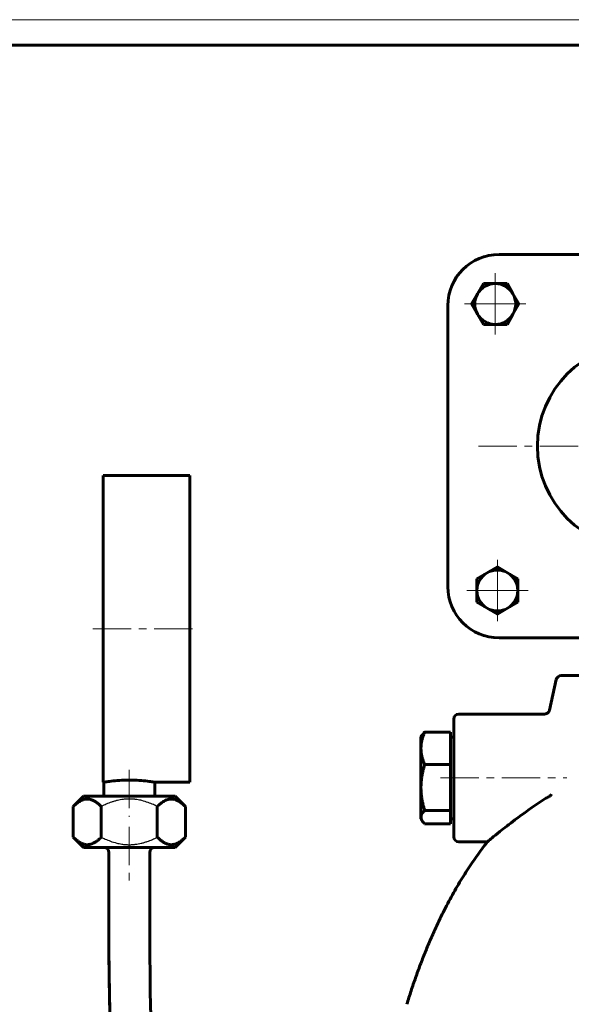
# Model space of a CAD drawing. Header units: millimetres. Extents: x 0 to 594, y 0 to 420.
# Tile 8 of 9: x 304 to 412, y 227 to 420. Entities that reach past the tile are written whole.
import ezdxf

# ---------------------------------------------------------------- set-up
doc = ezdxf.new("R2010")
doc.units = ezdxf.units.MM
for name, pattern in [('K5LT-1', [0]), ('K5LT_AXLED', [12, 7.5, -1.5, 1.5, -1.5]), ('K5LT_BASIC', [0]), ('K5LT_THIN', [0])]:
    doc.linetypes.add(name, pattern=pattern)
doc.layers.add('Системный слой (1)', color=251, linetype='Continuous', true_color=0x6c6c6c)

# ---------------------------------------------------------------- blocks, each defined once
blk = doc.blocks.new('U93')
at = {"layer": 'Системный слой (1)', "color": 143, "linetype": 'K5LT_BASIC', "lineweight": 60, "true_color": 0x33acca}
for p, q in [((382.41, 263.99), (382.43, 263.78)), ((382.43, 263.78), (382.49, 263.56)), ((382.49, 263.56), (382.6, 263.34)), ((382.6, 263.34), (382.73, 263.13)), ((382.73, 263.13), (382.91, 262.92)), ((382.91, 262.92), (383.12, 262.7))]:
    blk.add_line(p, q, dxfattribs=at)
blk = doc.blocks.new('U98')
at = {"layer": 'Системный слой (1)', "color": 143, "linetype": 'K5LT_BASIC', "lineweight": 60, "true_color": 0x33acca}
for p, q in [((329.31, 244.58), (329.31, 253.07)), ((329.33, 237.06), (329.31, 244.58)), ((329.37, 233.16), (329.33, 237.06)), ((329.4, 231.18), (329.37, 233.16)), ((329.41, 230.19), (329.4, 231.18)), ((329.42, 229.69), (329.41, 230.19)), ((329.52, 225.08), (329.42, 229.69)), ((329.76, 218.35), (329.52, 225.08)), ((330.12, 211.38), (329.76, 218.35)), ((330.36, 207.9), (330.12, 211.38)), ((330.5, 206.16), (330.36, 207.9)), ((330.57, 205.29), (330.5, 206.16)), ((330.61, 204.86), (330.57, 205.29)), ((331.49, 196.42), (330.61, 204.86)), ((332.14, 191.57), (331.49, 196.42)), ((332.52, 189.19), (332.14, 191.57)), ((332.72, 188.01), (332.52, 189.19)), ((332.82, 187.43), (332.72, 188.01)), ((332.87, 187.14), (332.82, 187.43)), ((333.91, 181.89), (332.87, 187.14)), ((334.68, 178.59), (333.91, 181.89)), ((335.09, 176.99), (334.68, 178.59)), ((335.3, 176.19), (335.09, 176.99)), ((335.41, 175.8), (335.3, 176.19)), ((335.47, 175.6), (335.41, 175.8)), ((336.56, 172.02), (335.47, 175.6)), ((337.38, 169.63), (336.56, 172.02)), ((337.81, 168.47), (337.38, 169.63)), ((338.03, 167.9), (337.81, 168.47)), ((338.14, 167.62), (338.03, 167.9)), ((338.2, 167.48), (338.14, 167.62)), ((339.3, 164.91), (338.2, 167.48)), ((340.15, 163.13), (339.3, 164.91)), ((340.59, 162.27), (340.15, 163.13)), ((340.81, 161.85), (340.59, 162.27)), ((340.93, 161.64), (340.81, 161.85)), ((340.98, 161.54), (340.93, 161.64)), ((342.07, 159.66), (340.98, 161.54)), ((342.94, 158.31), (342.07, 159.66)), ((343.38, 157.67), (342.94, 158.31)), ((343.61, 157.35), (343.38, 157.67)), ((343.72, 157.19), (343.61, 157.35)), ((343.78, 157.12), (343.72, 157.19)), ((344.33, 156.39), (343.78, 157.12)), ((345.45, 155.02), (344.33, 156.39)), ((346.03, 154.38), (345.45, 155.02)), ((346.32, 154.07), (346.03, 154.38)), ((346.47, 153.91), (346.32, 154.07)), ((346.54, 153.84), (346.47, 153.91)), ((346.58, 153.8), (346.54, 153.84)), ((346.62, 153.75), (346.58, 153.8)), ((346.66, 153.72), (346.62, 153.75)), ((346.69, 153.69), (346.66, 153.72)), ((346.7, 153.67), (346.69, 153.69)), ((346.71, 153.66), (346.7, 153.67)), ((346.72, 153.65), (346.71, 153.66)), ((346.74, 153.63), (346.72, 153.65)), ((346.78, 153.59), (346.74, 153.63)), ((346.86, 153.52), (346.78, 153.59)), ((347.01, 153.36), (346.86, 153.52)), ((347.32, 153.07), (347.01, 153.36))]:
    blk.add_line(p, q, dxfattribs=at)
blk = doc.blocks.new('U99')
at = {"layer": 'Системный слой (1)', "color": 143, "linetype": 'K5LT_BASIC', "lineweight": 60, "true_color": 0x33acca}
for p, q in [((321.31, 244.57), (321.31, 253.07)), ((321.33, 237), (321.31, 244.57)), ((321.37, 233.06), (321.33, 237)), ((321.4, 231.06), (321.37, 233.06)), ((321.41, 230.05), (321.4, 231.06)), ((321.42, 229.54), (321.41, 230.05)), ((321.5, 226.01), (321.42, 229.54)), ((321.77, 218), (321.5, 226.01)), ((322.14, 210.88), (321.77, 218)), ((322.39, 207.3), (322.14, 210.88)), ((322.53, 205.51), (322.39, 207.3)), ((322.6, 204.62), (322.53, 205.51)), ((322.64, 204.17), (322.6, 204.62)), ((323.55, 195.44), (322.64, 204.17)), ((324.23, 190.39), (323.55, 195.44)), ((324.62, 187.9), (324.23, 190.39)), ((324.83, 186.66), (324.62, 187.9)), ((324.94, 186.04), (324.83, 186.66)), ((324.99, 185.73), (324.94, 186.04)), ((326.09, 180.18), (324.99, 185.73)), ((326.91, 176.66), (326.09, 180.18)), ((327.36, 174.93), (326.91, 176.66)), ((327.59, 174.08), (327.36, 174.93)), ((327.71, 173.65), (327.59, 174.08)), ((327.77, 173.44), (327.71, 173.65)), ((328.95, 169.53), (327.77, 173.44)), ((329.86, 166.9), (328.95, 169.53)), ((330.34, 165.61), (329.86, 166.9)), ((330.59, 164.97), (330.34, 165.61)), ((330.71, 164.66), (330.59, 164.97)), ((330.78, 164.5), (330.71, 164.66)), ((332.02, 161.59), (330.78, 164.5)), ((332.99, 159.55), (332.02, 161.59)), ((333.51, 158.56), (332.99, 159.55)), ((333.77, 158.06), (333.51, 158.56)), ((333.9, 157.82), (333.77, 158.06)), ((333.97, 157.7), (333.9, 157.82)), ((335.26, 155.47), (333.97, 157.7)), ((336.3, 153.85), (335.26, 155.47)), ((336.84, 153.06), (336.3, 153.85)), ((337.12, 152.67), (336.84, 153.06)), ((337.26, 152.48), (337.12, 152.67)), ((337.33, 152.39), (337.26, 152.48)), ((338.67, 150.65), (337.33, 152.39)), ((339.78, 149.35), (338.67, 150.65)), ((340.36, 148.73), (339.78, 149.35)), ((340.65, 148.42), (340.36, 148.73)), ((340.8, 148.27), (340.65, 148.42)), ((340.87, 148.19), (340.8, 148.27)), ((341.07, 147.99), (340.87, 148.19)), ((342.83, 146.35), (341.07, 147.99)), ((343.74, 145.59), (342.83, 146.35)), ((344.21, 145.22), (343.74, 145.59)), ((344.45, 145.03), (344.21, 145.22)), ((344.57, 144.94), (344.45, 145.03)), ((344.63, 144.9), (344.57, 144.94)), ((346.68, 143.5), (344.63, 144.9))]:
    blk.add_line(p, q, dxfattribs=at)
blk = doc.blocks.new('U100')
at = {"layer": 'Системный слой (1)', "color": 143, "linetype": 'K5LT_BASIC', "lineweight": 60, "true_color": 0x33acca}
for p, q in [((320.18, 330.82), (320.18, 300.82)), ((320.18, 300.82), (320.18, 270.82))]:
    blk.add_line(p, q, dxfattribs=at)
blk = doc.blocks.new('U101')
at = {"layer": 'Системный слой (1)', "color": 143, "linetype": 'K5LT_BASIC', "lineweight": 60, "true_color": 0x33acca}
for p, q in [((337.18, 330.82), (337.18, 300.82)), ((337.18, 300.82), (337.18, 270.82))]:
    blk.add_line(p, q, dxfattribs=at)
blk = doc.blocks.new('U102')
at = {"layer": 'Системный слой (1)', "color": 143, "linetype": 'K5LT_BASIC', "lineweight": 60, "true_color": 0x33acca}
for p, q in [((320.18, 270.82), (320.31, 270.82)), ((330.31, 270.82), (337.18, 270.82))]:
    blk.add_line(p, q, dxfattribs=at)
blk = doc.blocks.new('U108')
at = {"layer": 'Системный слой (1)', "color": 143, "linetype": 'K5LT_BASIC', "lineweight": 60, "true_color": 0x33acca}
for p, q in [((321.31, 253.07), (321.31, 242.43)), ((321.31, 242.43), (321.31, 242.15)), ((321.31, 242.15), (321.31, 241.6)), ((321.31, 241.6), (321.31, 240.48)), ((321.31, 240.48), (321.32, 238.23)), ((321.32, 238.23), (321.36, 233.61)), ((321.36, 233.61), (321.52, 225.07)), ((321.52, 225.07), (321.53, 224.63)), ((321.53, 224.63), (321.56, 223.73)), ((321.56, 223.73), (321.62, 221.94)), ((321.62, 221.94), (321.75, 218.32)), ((321.75, 218.32), (322.13, 211.02)), ((322.13, 211.02), (322.76, 202.78)), ((322.76, 202.78), (323.21, 198.32)), ((323.21, 198.32), (323.27, 197.82)), ((323.27, 197.82), (323.38, 196.81)), ((323.38, 196.81), (323.62, 194.81)), ((323.62, 194.81), (324.17, 190.84)), ((324.17, 190.84), (325.49, 183.06)), ((325.49, 183.06), (327.08, 176)), ((327.08, 176), (327.17, 175.65)), ((327.17, 175.65), (327.35, 174.97)), ((327.35, 174.97), (327.72, 173.62)), ((327.72, 173.62), (328.5, 170.95)), ((328.5, 170.95), (330.26, 165.82)), ((330.26, 165.82), (331.07, 163.79)), ((331.07, 163.79), (331.15, 163.59)), ((331.15, 163.59), (331.32, 163.19)), ((331.32, 163.19), (331.66, 162.4)), ((331.66, 162.4), (332.36, 160.86)), ((332.36, 160.86), (333.87, 157.87)), ((333.87, 157.87), (334.95, 155.97)), ((334.95, 155.97), (335.03, 155.84)), ((335.03, 155.84), (335.19, 155.57)), ((335.19, 155.57), (335.52, 155.05)), ((335.52, 155.05), (336.19, 154.01)), ((336.19, 154.01), (337.61, 152.01)), ((337.61, 152.01), (338.87, 150.41)), ((338.87, 150.41), (338.95, 150.31)), ((338.95, 150.31), (339.12, 150.12)), ((339.12, 150.12), (339.45, 149.73)), ((339.45, 149.73), (340.12, 148.98)), ((340.12, 148.98), (341.52, 147.55)), ((341.52, 147.55), (342.89, 146.3)), ((342.89, 146.3), (342.97, 146.23)), ((342.97, 146.23), (343.13, 146.09)), ((343.13, 146.09), (343.46, 145.82)), ((343.46, 145.82), (344.14, 145.31)), ((344.14, 145.31), (344.86, 144.79)), ((344.86, 144.79), (345.22, 144.53)), ((345.22, 144.53), (345.41, 144.4)), ((345.41, 144.4), (345.5, 144.34)), ((345.5, 144.34), (345.55, 144.3)), ((345.55, 144.3), (345.61, 144.26)), ((345.61, 144.26), (345.69, 144.2)), ((345.69, 144.2), (345.82, 144.11)), ((345.82, 144.11), (346.02, 143.97)), ((346.02, 143.97), (346.31, 143.76)), ((346.31, 143.76), (346.68, 143.5))]:
    blk.add_line(p, q, dxfattribs=at)
blk = doc.blocks.new('U109')
at = {"layer": 'Системный слой (1)', "color": 30, "linetype": 'K5LT_AXLED', "lineweight": 18, "true_color": 0xff8000}
for q in [(396.94, 370.39), (390.94, 364.39), (402.94, 364.39), (396.94, 358.39)]:
    blk.add_line((396.94, 364.39), q, dxfattribs=at)
blk = doc.blocks.new('U110')
at = {"layer": 'Системный слой (1)', "color": 30, "linetype": 'K5LT_AXLED', "lineweight": 18, "true_color": 0xff8000}
for q in [(397.36, 314.33), (391.36, 308.33), (403.36, 308.33), (397.36, 302.33)]:
    blk.add_line((397.36, 308.33), q, dxfattribs=at)
blk = doc.blocks.new('U111')
at = {"layer": 'Системный слой (1)', "color": 30, "linetype": 'K5LT_AXLED', "lineweight": 18, "true_color": 0xff8000}
for q in [(425.18, 369.23), (392.53, 336.57), (457.84, 336.57), (425.18, 303.92)]:
    blk.add_line((425.18, 336.57), q, dxfattribs=at)
blk = doc.blocks.new('U116')
at = {"color": 7, "linetype": 'K5LT_THIN', "lineweight": 18, "true_color": 0xffffff}
blk.add_line((0, 420), (594, 420), dxfattribs=at)
at = {"color": 143, "linetype": 'K5LT_BASIC', "lineweight": 60, "true_color": 0x33acca}
blk.add_line((20, 415), (589, 415), dxfattribs=at)

msp = doc.modelspace()

# ---------------------------------------------------------------- linework, layer by layer
at = {"layer": 'Системный слой (1)', "color": 143, "linetype": 'K5LT_BASIC', "lineweight": 60, "true_color": 0x33acca}
for p, q in [((452.681, 374.072), (397.681, 374.072)), ((393.475, 366.393), (394.629, 368.393)), ((394.629, 368.393), (396.939, 368.393)), ((396.939, 368.393), (399.248, 368.393)), ((399.248, 368.393), (400.403, 366.393)), ((392.32, 364.393), (393.475, 366.393)), ((400.403, 366.393), (401.558, 364.393)), ((387.681, 364.072), (387.681, 309.072)), ((393.475, 362.393), (392.32, 364.393)), ((401.558, 364.393), (400.403, 362.393)), ((394.629, 360.393), (393.475, 362.393)), ((400.403, 362.393), (399.248, 360.393)), ((396.939, 360.393), (394.629, 360.393)), ((399.248, 360.393), (396.939, 360.393)), ((320.181, 330.822), (337.181, 330.822)), ((395.361, 311.794), (397.361, 312.949)), ((397.361, 312.949), (399.361, 311.794)), ((393.361, 310.639), (395.361, 311.794)), ((393.361, 308.33), (393.361, 310.639)), ((399.361, 311.794), (401.361, 310.639)), ((401.361, 310.639), (401.361, 308.33)), ((393.361, 306.021), (393.361, 308.33)), ((401.361, 308.33), (401.361, 306.021)), ((395.361, 304.866), (393.361, 306.021)), ((397.361, 303.711), (395.361, 304.866)), ((399.361, 304.866), (397.361, 303.711)), ((401.361, 306.021), (399.361, 304.866)), ((397.681, 299.072), (452.681, 299.072)), ((408.89, 290.89), (407.565, 284.95)), ((440.496, 291.672), (409.866, 291.672)), ((388.806, 283.172), (388.806, 260.172)), ((406.597, 284.172), (389.806, 284.172)), ((407.573, 284.949), (407.573, 284.949)), ((382.406, 279.672), (382.599, 280.007)), ((382.406, 277.456), (382.406, 279.672)), ((388.206, 280.647), (383.121, 280.647)), ((388.206, 280.647), (388.206, 277.456)), ((388.206, 279.672), (388.806, 279.672)), ((382.406, 269.777), (382.406, 277.456)), ((388.206, 277.456), (388.206, 274.264)), ((388.206, 274.264), (383.121, 274.264)), ((388.206, 274.264), (388.206, 269.777)), ((320.312, 270.822), (320.312, 268.072)), ((330.312, 270.822), (330.312, 268.072)), ((382.406, 263.994), (382.406, 269.777)), ((388.206, 269.777), (388.206, 265.29)), ((314.343, 266.072), (316.343, 268.072)), ((334.282, 268.072), (316.343, 268.072)), ((336.282, 266.072), (334.282, 268.072)), ((314.343, 260.072), (314.343, 266.072)), ((319.827, 260.072), (319.827, 266.072)), ((330.797, 260.072), (330.797, 266.072)), ((336.282, 260.072), (336.282, 266.072)), ((382.406, 263.672), (382.406, 263.994)), ((388.206, 265.29), (383.121, 265.29)), ((388.206, 265.29), (388.206, 263.994)), ((388.206, 263.994), (388.206, 262.698)), ((382.406, 263.672), (382.599, 263.337)), ((388.206, 262.698), (383.121, 262.698)), ((388.206, 263.672), (388.806, 263.672)), ((316.343, 258.072), (314.343, 260.072)), ((334.282, 258.072), (336.282, 260.072)), ((395.406, 259.172), (389.806, 259.172)), ((334.282, 258.072), (316.343, 258.072)), ((321.312, 257.072), (321.312, 253.072)), ((329.312, 257.072), (329.312, 253.072))]:
    msp.add_line(p, q, dxfattribs=at)
at = {"layer": 'Системный слой (1)', "color": 30, "linetype": 'K5LT_AXLED', "lineweight": 18, "true_color": 0xff8000}
for p, q in [((318.181, 300.822), (339.181, 300.822)), ((325.312, 273.242), (325.312, 264.072)), ((386.206, 271.672), (410.982, 271.672)), ((325.312, 262.072), (325.312, 251.072))]:
    msp.add_line(p, q, dxfattribs=at)
at = {"layer": 'Системный слой (1)', "color": 143, "linetype": 'K5LT_BASIC', "lineweight": 60, "true_color": 0x33acca}
for centre, radius, start, end in [((397.681, 364.072), 10, 90, 180), ((396.939, 364.393), 4, 90, 150), ((396.939, 364.393), 4, 30, 90), ((396.939, 364.393), 4, 150, 210), ((396.939, 364.393), 4, 330, 30), ((396.939, 364.393), 4, 210, 270), ((396.939, 364.393), 4, 270, 330), ((425.181, 336.572), 20, 0, 270), ((397.361, 308.33), 4, 60, 120), ((397.361, 308.33), 4, 120, 180), ((397.361, 308.33), 4, 0, 60), ((397.681, 309.072), 10, 180, 270), ((397.361, 308.33), 4, 180, 240), ((397.361, 308.33), 4, 300, 0), ((397.361, 308.33), 4, 240, 300), ((409.866, 290.672), 1, 90, 167.41873), ((389.806, 283.172), 1, 90, 180), ((389.806, 260.172), 1, 180, 270), ((320.312, 257.072), 1, 0, 90), ((330.312, 257.072), 1, 90, 180), ((330.312, 257.072), 1, 90, 180)]:
    msp.add_arc(centre, radius, start, end, dxfattribs=at)
for points, knots in [([(407.573, 284.949), (407.573, 284.948), (407.572, 284.948), (407.572, 284.946), (407.572, 284.946), (407.572, 284.944), (407.571, 284.943), (407.57, 284.939), (407.57, 284.937), (407.568, 284.93), (407.567, 284.925), (407.564, 284.912), (407.561, 284.903), (407.554, 284.877), (407.548, 284.86), (407.531, 284.811), (407.518, 284.779), (407.485, 284.707), (407.463, 284.668), (407.415, 284.592), (407.388, 284.556), (407.33, 284.488), (407.299, 284.455), (407.233, 284.396), (407.199, 284.369), (407.127, 284.32), (407.09, 284.298), (407.011, 284.257), (406.97, 284.24), (406.885, 284.21), (406.841, 284.197), (406.754, 284.179), (406.71, 284.173), (406.643, 284.168), (406.62, 284.167), (406.597, 284.167)], [0, 0, 0, 0, 0.019285, 0.019285, 0.0482125, 0.0482125, 0.1012462, 0.1012462, 0.2024924, 0.2024924, 0.4001635, 0.4001635, 0.7858633, 0.7858633, 1.5379779, 1.5379779, 3.0036375, 3.0036375, 4.8858762, 4.8858762, 6.7912606, 6.7912606, 8.6831652, 8.6831652, 10.5164188, 10.5164188, 12.3570014, 12.3570014, 14.2526003, 14.2526003, 16.1592828, 16.1592828, 18.0393444, 18.0393444, 18.9987951, 18.9987951, 18.9987951, 18.9987951]), ([(320.312, 270.822), (320.312, 270.822), (320.438, 270.844), (320.949, 270.923), (321.333, 270.979), (322.22, 271.084), (322.781, 271.14), (324.013, 271.22), (324.683, 271.242), (325.941, 271.242), (326.611, 271.22), (327.843, 271.14), (328.404, 271.084), (329.291, 270.979), (329.676, 270.923), (330.186, 270.844), (330.312, 270.822), (330.312, 270.822)], [0.7549364, 0.7549364, 0.7549364, 0.7549364, 0.9436089, 0.9436089, 1.1323287, 1.1323287, 1.3210535, 1.3210535, 1.5097783, 1.5097783, 1.6985032, 1.6985032, 1.887228, 1.887228, 2.0759477, 2.0759477, 2.2646529, 2.2646529, 2.2646529, 2.2646529]), ([(407.981, 268.412), (407.98, 268.411), (407.979, 268.41), (407.804, 268.249), (407.595, 268.094), (407.317, 267.936), (407.265, 267.908), (407.212, 267.882)], [-0.10785424, -0.10785424, -0.10785424, -0.10785424, -0.10733749, -0.10733749, -0.01942008, -0.01942008, 0, 0, 0, 0]), ([(319.827, 266.072), (319.641, 266.258), (319.296, 266.578), (318.861, 266.908), (318.511, 267.128), (318.231, 267.275), (317.946, 267.392), (317.694, 267.468), (317.458, 267.516), (317.233, 267.541), (317.009, 267.544), (316.788, 267.527), (316.569, 267.489), (316.35, 267.432), (316.053, 267.328), (315.637, 267.126), (315.148, 266.797), (314.703, 266.422), (314.45, 266.18), (314.343, 266.072)], [0, 0, 0, 0, 2.1784995, 3.9843967, 4.8667911, 6.0212083, 7.0108301, 7.9080965, 8.6967427, 9.4890578, 10.2689085, 11.0402648, 11.8042639, 12.5682752, 13.3459538, 14.9606479, 17.0562539, 18.7359656, 20, 20, 20, 20]), ([(336.282, 266.072), (336.096, 266.258), (335.75, 266.578), (335.315, 266.908), (334.965, 267.128), (334.685, 267.275), (334.401, 267.392), (334.148, 267.468), (333.912, 267.516), (333.687, 267.541), (333.463, 267.544), (333.242, 267.527), (333.023, 267.489), (332.805, 267.432), (332.508, 267.328), (332.091, 267.126), (331.602, 266.797), (331.158, 266.422), (330.905, 266.18), (330.797, 266.072)], [0, 0, 0, 0, 2.1784995, 3.9843967, 4.8667911, 6.0212083, 7.0108301, 7.9080965, 8.6967427, 9.4890578, 10.2689085, 11.0402648, 11.8042639, 12.5682752, 13.3459538, 14.9606479, 17.0562539, 18.7359656, 20, 20, 20, 20]), ([(406.461, 267.443), (404.279, 266.016), (402.385, 264.646), (399.711, 262.631), (398.704, 261.844), (397.243, 260.679), (396.713, 260.248), (395.98, 259.648), (395.735, 259.445), (395.507, 259.256), (395.455, 259.213), (395.413, 259.178), (395.406, 259.172), (395.406, 259.172)], [-4.8188583, -4.8188583, -4.8188583, -4.8188583, -3.9814992, -3.9814992, -3.4162276, -3.4162276, -3.0144081, -3.0144081, -2.7016457, -2.7016457, -2.5459187, -2.5459187, -2.4618802, -2.4618802, -2.4618802, -2.4618802]), ([(314.343, 260.072), (314.528, 259.886), (314.874, 259.566), (315.309, 259.237), (315.659, 259.017), (315.939, 258.87), (316.224, 258.753), (316.476, 258.676), (316.712, 258.628), (316.937, 258.604), (317.161, 258.6), (317.382, 258.618), (317.601, 258.655), (317.82, 258.712), (318.117, 258.817), (318.533, 259.018), (319.022, 259.348), (319.466, 259.723), (319.72, 259.965), (319.827, 260.072)], [0, 0, 0, 0, 2.1784995, 3.9843967, 4.8667911, 6.0212083, 7.0108301, 7.9080965, 8.6967427, 9.4890578, 10.2689085, 11.0402648, 11.8042639, 12.5682752, 13.3459538, 14.9606479, 17.0562539, 18.7359656, 20, 20, 20, 20]), ([(330.797, 260.072), (330.983, 259.886), (331.329, 259.566), (331.764, 259.237), (332.114, 259.017), (332.393, 258.87), (332.678, 258.753), (332.931, 258.676), (333.166, 258.628), (333.392, 258.604), (333.616, 258.6), (333.837, 258.618), (334.056, 258.655), (334.274, 258.712), (334.571, 258.817), (334.988, 259.018), (335.476, 259.348), (335.921, 259.723), (336.174, 259.965), (336.282, 260.072)], [0, 0, 0, 0, 2.1784995, 3.9843967, 4.8667911, 6.0212083, 7.0108301, 7.9080965, 8.6967427, 9.4890578, 10.2689085, 11.0402648, 11.8042639, 12.5682752, 13.3459538, 14.9606479, 17.0562539, 18.7359656, 20, 20, 20, 20])]:
    msp.add_open_spline(points, degree=3, knots=knots, dxfattribs=at)
for points, weights in [([(383.121, 280.647), (382.406, 278.937), (382.406, 277.456)], [1, 1.0379548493, 1]), ([(382.599, 280.007), (382.775, 280.311), (383.121, 280.647)], [1.01892971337, 1.01802587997, 1]), ([(382.406, 277.456), (382.406, 275.975), (383.121, 274.264)], [1, 1.0379548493, 1]), ([(383.121, 274.264), (382.406, 271.86), (382.406, 269.777)], [1, 1.0379548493, 1]), ([(382.406, 269.777), (382.406, 267.694), (383.121, 265.29)], [1, 1.0379548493, 1]), ([(383.121, 265.29), (382.406, 264.595), (382.406, 263.994)], [1, 1.0379548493, 1])]:
    msp.add_rational_spline(points, weights, degree=2, dxfattribs=at)
for points, degree in [([(407.212, 267.882), (406.968, 267.761), (406.705, 267.603), (406.461, 267.443)], 3), ([(395.406, 259.172), (385.515, 246.54), (379.638, 227.379)], 2)]:
    msp.add_open_spline(points, degree=degree, dxfattribs=at)
at = {"layer": 'Системный слой (1)', "color": 7, "linetype": 'K5LT-1'}
for points in [[(330.797, 266.072), (330.542, 266.2), (329.955, 266.478), (328.956, 266.885), (327.878, 267.222), (327.015, 267.399), (326.531, 267.465), (326.328, 267.488), (326.141, 267.507), (325.894, 267.526), (325.601, 267.539), (325.31, 267.544), (325.018, 267.539), (324.723, 267.525), (324.428, 267.503), (324.037, 267.46), (323.552, 267.386), (322.969, 267.263), (322.387, 267.107), (321.659, 266.873), (320.801, 266.538), (320.149, 266.233), (319.827, 266.072)], [(319.827, 260.072), (320.083, 259.945), (320.669, 259.667), (321.668, 259.26), (322.746, 258.923), (323.609, 258.746), (324.094, 258.68), (324.296, 258.657), (324.484, 258.638), (324.73, 258.619), (325.023, 258.606), (325.314, 258.601), (325.606, 258.606), (325.901, 258.619), (326.196, 258.642), (326.587, 258.684), (327.073, 258.759), (327.656, 258.882), (328.237, 259.038), (328.965, 259.271), (329.824, 259.607), (330.476, 259.912), (330.797, 260.072)]]:
    msp.add_open_spline(points, degree=3, knots=[0, 0, 0, 0, 3.2887052, 7.4743299, 12.4178718, 16.2799531, 17.6095158, 18.0485642, 18.6245047, 19.7763857, 20.8881928, 22, 23.1318441, 24.2636881, 25.3955322, 26.5273763, 28.7910644, 31.0547525, 33.3868867, 35.7190208, 39.8595104, 44, 44, 44, 44], dxfattribs=at)

# ---------------------------------------------------------------- block references
msp.add_blockref('U116', (0, 0))
at = {"layer": 'Системный слой (1)'}
for name in ['U109', 'U111', 'U100', 'U101', 'U110', 'U102', 'U93', 'U99', 'U108', 'U98']:
    msp.add_blockref(name, (0, 0), dxfattribs=at)

doc.saveas('drawing.dxf')
